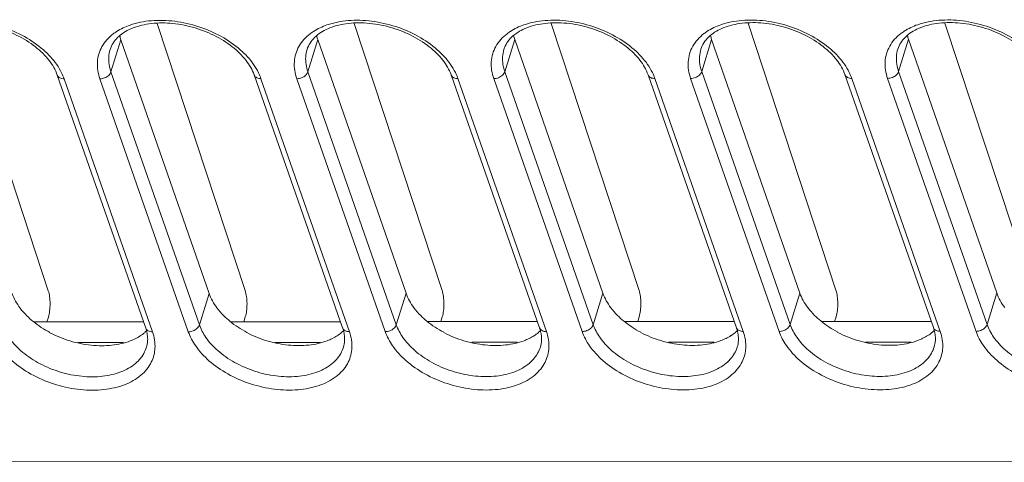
# Model space of a CAD drawing. Header units: millimetres. Extents: x -473 to 23648, y -382 to 1866.
# Tile 183 of 256: x 8284 to 8336, y 373 to 396. Entities that reach past the tile are written whole.
import ezdxf

# ---------------------------------------------------------------- set-up
doc = ezdxf.new("R2010")
doc.units = ezdxf.units.MM
doc.header["$LTSCALE"] = 80
doc.layers.get('0').update_dxf_attribs({"linetype": 'CONTINUOUS'})

msp = doc.modelspace()

# ---------------------------------------------------------------- linework, layer by layer
at = {"color": 0, "linetype": 'Continuous', "lineweight": 0}
for p, q in [((8281.168, 395.664), (8285.807, 381.566)), ((8291.559, 395.67), (8296.199, 381.571)), ((8301.95, 395.675), (8306.59, 381.577)), ((8312.341, 395.68), (8316.981, 381.582)), ((8322.732, 395.685), (8327.372, 381.587)), ((8333.123, 395.691), (8337.763, 381.592)), ((8289.116, 393.12), (8289.64, 394.819)), ((8289.64, 394.819), (8294.294, 381.422)), ((8299.507, 393.126), (8300.031, 394.825)), ((8300.031, 394.825), (8304.685, 381.427)), ((8309.898, 393.131), (8310.422, 394.83)), ((8310.422, 394.83), (8315.076, 381.432)), ((8320.289, 393.136), (8320.813, 394.835)), ((8320.813, 394.835), (8325.468, 381.438)), ((8330.681, 393.141), (8331.204, 394.84)), ((8331.204, 394.84), (8335.859, 381.443)), ((8286.282, 392.954), (8290.948, 379.594)), ((8293.782, 379.76), (8289.116, 393.12)), ((8296.674, 392.96), (8301.34, 379.599)), ((8304.173, 379.765), (8299.507, 393.126)), ((8307.065, 392.965), (8311.731, 379.604)), ((8314.564, 379.77), (8309.898, 393.131)), ((8317.456, 392.97), (8322.122, 379.61)), ((8324.956, 379.776), (8320.289, 393.136)), ((8327.847, 392.975), (8332.513, 379.615)), ((8335.347, 379.781), (8330.681, 393.141)), ((8286.642, 392.755), (8291.308, 379.395)), ((8293.198, 379.396), (8288.532, 392.756)), ((8297.033, 392.76), (8301.699, 379.4)), ((8303.589, 379.401), (8298.923, 392.761)), ((8307.424, 392.766), (8312.091, 379.405)), ((8313.98, 379.406), (8309.314, 392.766)), ((8317.816, 392.771), (8322.482, 379.41)), ((8324.371, 379.411), (8319.705, 392.772)), ((8328.207, 392.776), (8332.873, 379.416)), ((8334.762, 379.417), (8330.096, 392.777)), ((8293.782, 379.76), (8294.294, 381.422)), ((8304.173, 379.765), (8304.685, 381.427)), ((8314.564, 379.77), (8315.076, 381.432)), ((8324.956, 379.776), (8325.468, 381.438)), ((8335.347, 379.781), (8335.859, 381.443)), ((8285.039, 379.92), (8290.833, 379.923)), ((8285.814, 380.171), (8285.737, 379.921)), ((8295.431, 379.925), (8301.225, 379.928)), ((8296.206, 380.176), (8296.128, 379.926)), ((8305.822, 379.931), (8311.616, 379.934)), ((8306.597, 380.181), (8306.52, 379.931)), ((8316.213, 379.936), (8322.007, 379.939)), ((8316.988, 380.186), (8316.911, 379.936)), ((8326.604, 379.941), (8332.398, 379.944)), ((8327.379, 380.192), (8327.302, 379.941)), ((8287.37, 378.829), (8289.776, 378.83)), ((8297.761, 378.834), (8300.168, 378.835)), ((8308.152, 378.839), (8310.559, 378.841)), ((8318.543, 378.845), (8320.95, 378.846)), ((8328.935, 378.85), (8331.341, 378.851)), ((8290.992, 378.579), (8290.992, 378.579)), ((8301.383, 378.584), (8301.383, 378.584)), ((8311.774, 378.589), (8311.774, 378.589)), ((8322.166, 378.594), (8322.166, 378.594)), ((8332.557, 378.6), (8332.557, 378.6)), ((8208.993, 372.501), (8369.907, 372.582))]:
    msp.add_line(p, q, dxfattribs=at)
for centre, radius, start, end in [((8290.878, 392.986), 2.698, 122.956, 127.5869), ((8291.76, 395.557), 2.245, 193.7966, 199.1795), ((8301.269, 392.991), 2.698, 122.956, 127.5869), ((8302.151, 395.562), 2.245, 193.7966, 199.1795), ((8311.66, 392.996), 2.698, 122.956, 127.5869), ((8312.542, 395.567), 2.245, 193.7966, 199.1795), ((8322.051, 393.001), 2.698, 122.956, 127.5869), ((8322.933, 395.573), 2.245, 193.7966, 199.1795), ((8332.443, 393.006), 2.698, 122.956, 127.5869), ((8333.324, 395.578), 2.245, 193.7966, 199.1795), ((8289.381, 381.184), 2.381, 302.3826, 309.4195), ((8289.53, 381.013), 2.146, 309.5497, 313.084), ((8299.772, 381.189), 2.381, 302.3826, 309.4195), ((8299.922, 381.019), 2.146, 309.5497, 313.084), ((8310.164, 381.195), 2.381, 302.3826, 309.4195), ((8310.313, 381.024), 2.146, 309.5497, 313.084), ((8320.555, 381.2), 2.381, 302.3826, 309.4195), ((8320.704, 381.029), 2.146, 309.5497, 313.084), ((8330.946, 381.205), 2.381, 302.3826, 309.4195), ((8331.095, 381.034), 2.146, 309.5497, 313.084)]:
    msp.add_arc(centre, radius, start, end, dxfattribs=at)
for points, start_tangent, end_tangent in [([(8285.853, 393.721), (8285.128, 394.441), (8284.156, 395.049), (8283.023, 395.479), (8281.84, 395.685), (8280.723, 395.651), (8279.778, 395.389), (8279.077, 394.93), (8278.681, 394.295)], (-0.611868, 0.79096), (-0.294486, -0.955656)), ([(8279.019, 395.245), (8279.731, 395.587), (8280.847, 395.816), (8282.092, 395.787), (8283.363, 395.5), (8284.554, 394.981), (8285.551, 394.282), (8286.254, 393.503)], (0.838806, 0.54443), (0.569763, -0.821809)), ([(8296.244, 393.727), (8295.519, 394.446), (8294.547, 395.054), (8293.414, 395.484), (8292.231, 395.69), (8291.114, 395.656), (8290.169, 395.395), (8289.469, 394.935), (8289.072, 394.3)], (-0.611868, 0.79096), (-0.294486, -0.955656)), ([(8289.41, 395.25), (8290.122, 395.593), (8291.238, 395.822), (8292.483, 395.792), (8293.754, 395.506), (8294.945, 394.986), (8295.942, 394.287), (8296.645, 393.508)], (0.838806, 0.54443), (0.569763, -0.821809)), ([(8306.635, 393.732), (8305.91, 394.452), (8304.938, 395.059), (8303.806, 395.489), (8302.622, 395.695), (8301.505, 395.661), (8300.56, 395.4), (8299.86, 394.94), (8299.463, 394.306)], (-0.611868, 0.79096), (-0.294486, -0.955656)), ([(8299.801, 395.255), (8300.514, 395.598), (8301.629, 395.827), (8302.874, 395.797), (8304.145, 395.511), (8305.336, 394.992), (8306.333, 394.292), (8307.036, 393.513)], (0.838806, 0.54443), (0.569763, -0.821809)), ([(8317.027, 393.737), (8316.301, 394.457), (8315.329, 395.065), (8314.197, 395.494), (8313.013, 395.701), (8311.897, 395.666), (8310.952, 395.405), (8310.251, 394.946), (8309.854, 394.311)], (-0.611868, 0.79096), (-0.294486, -0.955656)), ([(8310.192, 395.26), (8310.905, 395.603), (8312.02, 395.832), (8313.265, 395.802), (8314.537, 395.516), (8315.727, 394.997), (8316.724, 394.298), (8317.427, 393.519)], (0.838806, 0.54443), (0.569763, -0.821809)), ([(8327.418, 393.742), (8326.692, 394.462), (8325.72, 395.07), (8324.588, 395.5), (8323.405, 395.706), (8322.288, 395.672), (8321.343, 395.41), (8320.642, 394.951), (8320.245, 394.316)], (-0.611868, 0.79096), (-0.294486, -0.955656)), ([(8320.584, 395.265), (8321.296, 395.608), (8322.411, 395.837), (8323.657, 395.808), (8324.928, 395.521), (8326.118, 395.002), (8327.115, 394.303), (8327.819, 393.524)], (0.838806, 0.54443), (0.569763, -0.821809)), ([(8337.809, 393.748), (8337.083, 394.467), (8336.112, 395.075), (8334.979, 395.505), (8333.796, 395.711), (8332.679, 395.677), (8331.734, 395.416), (8331.033, 394.956), (8330.637, 394.321)], (-0.611868, 0.79096), (-0.294486, -0.955656)), ([(8330.975, 395.271), (8331.687, 395.613), (8332.802, 395.843), (8334.048, 395.813), (8335.319, 395.527), (8336.509, 395.007), (8337.506, 394.308), (8338.21, 393.529)], (0.838806, 0.54443), (0.569763, -0.821809)), ([(8288.532, 392.756), (8288.401, 393.642), (8288.642, 394.455), (8289.232, 395.124)], (-0.329713, 0.944081), (0.792118, 0.610368)), ([(8298.923, 392.761), (8298.793, 393.647), (8299.033, 394.461), (8299.623, 395.129)], (-0.329713, 0.944081), (0.792118, 0.610368)), ([(8309.314, 392.766), (8309.184, 393.653), (8309.424, 394.466), (8310.014, 395.134)], (-0.329713, 0.944081), (0.792118, 0.610368)), ([(8319.705, 392.772), (8319.575, 393.658), (8319.815, 394.471), (8320.405, 395.14)], (-0.329713, 0.944081), (0.792118, 0.610368)), ([(8330.096, 392.777), (8329.966, 393.663), (8330.207, 394.476), (8330.797, 395.145)], (-0.329713, 0.944081), (0.792118, 0.610368)), ([(8289.116, 393.12), (8289, 393.909), (8289.073, 394.3)], (-0.329713, 0.944081), (0.294123, 0.955767)), ([(8299.507, 393.126), (8299.392, 393.915), (8299.464, 394.305)], (-0.329713, 0.944081), (0.294123, 0.955767)), ([(8309.898, 393.131), (8309.783, 393.92), (8309.855, 394.31)], (-0.329713, 0.944081), (0.294123, 0.955767)), ([(8320.289, 393.136), (8320.174, 393.925), (8320.246, 394.316)], (-0.329713, 0.944081), (0.294123, 0.955767)), ([(8330.681, 393.141), (8330.565, 393.93), (8330.637, 394.321)], (-0.329713, 0.944081), (0.294123, 0.955767)), ([(8286.282, 392.954), (8285.853, 393.721)], (-0.329713, 0.944081), (-0.611868, 0.79096)), ([(8286.254, 393.503), (8286.509, 393.071)], (0.569763, -0.821809), (0.441313, -0.897353)), ([(8296.674, 392.96), (8296.244, 393.727)], (-0.329713, 0.944081), (-0.611868, 0.79096)), ([(8296.645, 393.508), (8296.9, 393.077)], (0.569763, -0.821809), (0.441313, -0.897353)), ([(8307.065, 392.965), (8306.635, 393.732)], (-0.329713, 0.944081), (-0.611868, 0.79096)), ([(8307.036, 393.513), (8307.291, 393.082)], (0.569763, -0.821809), (0.441313, -0.897353)), ([(8317.456, 392.97), (8317.027, 393.737)], (-0.329713, 0.944081), (-0.611868, 0.79096)), ([(8317.427, 393.519), (8317.683, 393.087)], (0.569763, -0.821809), (0.441313, -0.897353)), ([(8327.847, 392.975), (8327.418, 393.742)], (-0.329713, 0.944081), (-0.611868, 0.79096)), ([(8327.819, 393.524), (8328.074, 393.092)], (0.569763, -0.821809), (0.441313, -0.897353)), ([(8286.642, 392.755), (8286.421, 392.804), (8286.289, 392.937), (8286.283, 392.954)], (-1, -0.000503), (-0.318633, 0.947878)), ([(8286.509, 393.071), (8286.642, 392.755)], (0.441313, -0.897353), (0.329713, -0.944081)), ([(8288.532, 392.756), (8288.783, 392.805), (8288.997, 392.938), (8289.116, 393.12)], (1, 0.000503), (0.294486, 0.955656)), ([(8297.033, 392.76), (8296.812, 392.809), (8296.68, 392.942), (8296.674, 392.96)], (-1, -0.000503), (-0.318633, 0.947878)), ([(8296.9, 393.077), (8297.033, 392.76)], (0.441313, -0.897353), (0.329713, -0.944081)), ([(8298.923, 392.761), (8299.174, 392.81), (8299.388, 392.944), (8299.507, 393.126)], (1, 0.000503), (0.294486, 0.955656)), ([(8307.424, 392.766), (8307.203, 392.814), (8307.072, 392.947), (8307.065, 392.965)], (-1, -0.000503), (-0.318633, 0.947878)), ([(8307.291, 393.082), (8307.424, 392.766)], (0.441313, -0.897353), (0.329713, -0.944081)), ([(8309.314, 392.766), (8309.565, 392.815), (8309.779, 392.949), (8309.898, 393.131)], (1, 0.000503), (0.294486, 0.955656)), ([(8317.816, 392.771), (8317.595, 392.819), (8317.463, 392.953), (8317.456, 392.97)], (-1, -0.000503), (-0.318633, 0.947878)), ([(8317.683, 393.087), (8317.816, 392.771)], (0.441313, -0.897353), (0.329713, -0.944081)), ([(8319.705, 392.772), (8319.956, 392.821), (8320.17, 392.954), (8320.289, 393.136)], (1, 0.000503), (0.294486, 0.955656)), ([(8328.207, 392.776), (8327.986, 392.825), (8327.854, 392.958), (8327.847, 392.975)], (-1, -0.000503), (-0.318633, 0.947878)), ([(8328.074, 393.092), (8328.207, 392.776)], (0.441313, -0.897353), (0.329713, -0.944081)), ([(8330.096, 392.777), (8330.347, 392.826), (8330.561, 392.959), (8330.681, 393.141)], (1, 0.000503), (0.294486, 0.955656)), ([(8283.903, 381.417), (8284.32, 380.649)], (0.328177, -0.944616), (0.598099, -0.801422)), ([(8285.814, 380.171), (8285.881, 380.496), (8285.904, 380.873), (8285.878, 381.249), (8285.807, 381.566)], (0.294486, 0.955656), (-0.312603, 0.949884)), ([(8294.294, 381.422), (8294.711, 380.654)], (0.328177, -0.944616), (0.598099, -0.801422)), ([(8296.206, 380.176), (8296.273, 380.501), (8296.295, 380.879), (8296.269, 381.254), (8296.199, 381.571)], (0.294486, 0.955656), (-0.312603, 0.949884)), ([(8304.685, 381.427), (8305.102, 380.66)], (0.328177, -0.944616), (0.598099, -0.801422)), ([(8306.597, 380.181), (8306.664, 380.506), (8306.686, 380.884), (8306.66, 381.259), (8306.59, 381.577)], (0.294486, 0.955656), (-0.312603, 0.949884)), ([(8315.076, 381.432), (8315.493, 380.665)], (0.328177, -0.944616), (0.598099, -0.801422)), ([(8316.988, 380.186), (8317.055, 380.511), (8317.077, 380.889), (8317.051, 381.264), (8316.981, 381.582)], (0.294486, 0.955656), (-0.312603, 0.949884)), ([(8325.468, 381.438), (8325.885, 380.67)], (0.328177, -0.944616), (0.598099, -0.801422)), ([(8327.379, 380.192), (8327.446, 380.517), (8327.468, 380.894), (8327.442, 381.27), (8327.372, 381.587)], (0.294486, 0.955656), (-0.312603, 0.949884)), ([(8335.859, 381.443), (8336.276, 380.675)], (0.328177, -0.944616), (0.598099, -0.801422)), ([(8284.32, 380.649), (8284.679, 380.237)], (0.598099, -0.801422), (0.70781, -0.706403)), ([(8294.711, 380.654), (8295.07, 380.242)], (0.598099, -0.801422), (0.70781, -0.706403)), ([(8305.102, 380.66), (8305.461, 380.247)], (0.598099, -0.801422), (0.70781, -0.706403)), ([(8315.493, 380.665), (8315.852, 380.252)], (0.598099, -0.801422), (0.70781, -0.706403)), ([(8325.885, 380.67), (8326.243, 380.258)], (0.598099, -0.801422), (0.70781, -0.706403)), ([(8284.679, 380.237), (8285.003, 379.944), (8285.898, 379.356)], (0.70781, -0.706403), (0.885716, -0.464228)), ([(8295.07, 380.242), (8295.394, 379.949), (8296.29, 379.361)], (0.70781, -0.706403), (0.885716, -0.464228)), ([(8305.461, 380.247), (8305.785, 379.955), (8306.681, 379.367)], (0.70781, -0.706403), (0.885716, -0.464228)), ([(8315.852, 380.252), (8316.177, 379.96), (8317.072, 379.372)], (0.70781, -0.706403), (0.885716, -0.464228)), ([(8326.243, 380.258), (8326.568, 379.965), (8327.463, 379.377)], (0.70781, -0.706403), (0.885716, -0.464228)), ([(8291.434, 378.451), (8291.198, 377.695), (8290.608, 377.027), (8289.717, 376.558), (8288.602, 376.329), (8287.357, 376.359), (8286.085, 376.645), (8284.895, 377.164), (8283.898, 377.864), (8283.195, 378.643), (8282.806, 379.39)], (-0.096668, -0.995317), (-0.329713, 0.944081)), ([(8290.991, 378.579), (8290.85, 378.247), (8290.325, 377.653), (8289.534, 377.237), (8288.543, 377.033), (8287.436, 377.06), (8286.306, 377.314), (8285.248, 377.776), (8284.361, 378.397), (8283.736, 379.09), (8283.391, 379.755)], (-0.294159, -0.955757), (-0.329713, 0.944081)), ([(8285.894, 379.343), (8286.957, 378.912), (8288.079, 378.687), (8289.167, 378.688), (8290.132, 378.913)], (0.886331, -0.463052), (0.934138, 0.356912)), ([(8291.023, 379.322), (8290.948, 379.594)], (-0.192325, 0.981331), (-0.329713, 0.944081)), ([(8291.308, 379.395), (8291.087, 379.443), (8290.955, 379.577), (8290.949, 379.594)], (-1, -0.000503), (-0.318633, 0.947878)), ([(8290.992, 378.579), (8291.052, 378.912), (8291.035, 379.252), (8291.023, 379.322)], (0.294486, 0.955656), (-0.192325, 0.981331)), ([(8291.308, 379.395), (8291.438, 378.508), (8291.434, 378.451)], (0.329713, -0.944081), (-0.096668, -0.995317)), ([(8293.198, 379.396), (8293.449, 379.445), (8293.663, 379.578), (8293.782, 379.76)], (1, 0.000503), (0.294486, 0.955656)), ([(8301.825, 378.456), (8301.589, 377.7), (8300.999, 377.032), (8300.108, 376.563), (8298.993, 376.334), (8297.748, 376.364), (8296.477, 376.65), (8295.286, 377.169), (8294.289, 377.869), (8293.586, 378.648), (8293.198, 379.396)], (-0.096668, -0.995317), (-0.329713, 0.944081)), ([(8301.382, 378.584), (8301.241, 378.253), (8300.716, 377.659), (8299.925, 377.242), (8298.934, 377.039), (8297.827, 377.065), (8296.697, 377.319), (8295.639, 377.781), (8294.752, 378.403), (8294.127, 379.095), (8293.782, 379.76)], (-0.294159, -0.955757), (-0.329713, 0.944081)), ([(8296.285, 379.348), (8297.348, 378.917), (8298.47, 378.692), (8299.558, 378.693), (8300.523, 378.918)], (0.886331, -0.463052), (0.934138, 0.356912)), ([(8301.414, 379.327), (8301.34, 379.599)], (-0.192325, 0.981331), (-0.329713, 0.944081)), ([(8301.699, 379.4), (8301.478, 379.449), (8301.346, 379.582), (8301.34, 379.599)], (-1, -0.000503), (-0.318633, 0.947878)), ([(8301.383, 378.584), (8301.443, 378.917), (8301.426, 379.257), (8301.414, 379.327)], (0.294486, 0.955656), (-0.192325, 0.981331)), ([(8301.699, 379.4), (8301.829, 378.514), (8301.825, 378.456)], (0.329713, -0.944081), (-0.096668, -0.995317)), ([(8303.589, 379.401), (8303.84, 379.45), (8304.054, 379.583), (8304.173, 379.765)], (1, 0.000503), (0.294486, 0.955656)), ([(8312.216, 378.461), (8311.98, 377.706), (8311.39, 377.037), (8310.5, 376.569), (8309.384, 376.339), (8308.139, 376.369), (8306.868, 376.655), (8305.677, 377.175), (8304.68, 377.874), (8303.977, 378.653), (8303.589, 379.401)], (-0.096668, -0.995317), (-0.329713, 0.944081)), ([(8311.774, 378.589), (8311.632, 378.258), (8311.107, 377.664), (8310.316, 377.248), (8309.325, 377.044), (8308.218, 377.07), (8307.088, 377.325), (8306.03, 377.786), (8305.144, 378.408), (8304.519, 379.1), (8304.173, 379.765)], (-0.294159, -0.955757), (-0.329713, 0.944081)), ([(8306.677, 379.353), (8307.739, 378.922), (8308.861, 378.698), (8309.949, 378.698), (8310.914, 378.924)], (0.886331, -0.463052), (0.934138, 0.356912)), ([(8312.091, 379.405), (8311.869, 379.454), (8311.738, 379.587), (8311.731, 379.605)], (-1, -0.000503), (-0.318633, 0.947878)), ([(8311.805, 379.332), (8311.731, 379.604)], (-0.192325, 0.981331), (-0.329713, 0.944081)), ([(8311.774, 378.589), (8311.834, 378.923), (8311.817, 379.263), (8311.805, 379.332)], (0.294486, 0.955656), (-0.192325, 0.981331)), ([(8312.091, 379.405), (8312.221, 378.519), (8312.216, 378.461)], (0.329713, -0.944081), (-0.096668, -0.995317)), ([(8313.98, 379.406), (8314.231, 379.455), (8314.445, 379.588), (8314.564, 379.77)], (1, 0.000503), (0.294486, 0.955656)), ([(8322.607, 378.466), (8322.371, 377.711), (8321.781, 377.042), (8320.891, 376.574), (8319.776, 376.345), (8318.53, 376.374), (8317.259, 376.661), (8316.068, 377.18), (8315.071, 377.879), (8314.368, 378.658), (8313.98, 379.406)], (-0.096668, -0.995317), (-0.329713, 0.944081)), ([(8322.165, 378.595), (8322.023, 378.263), (8321.498, 377.669), (8320.707, 377.253), (8319.716, 377.049), (8318.609, 377.076), (8317.479, 377.33), (8316.421, 377.791), (8315.535, 378.413), (8314.91, 379.105), (8314.564, 379.77)], (-0.294159, -0.955757), (-0.329713, 0.944081)), ([(8317.068, 379.358), (8318.13, 378.927), (8319.252, 378.703), (8320.341, 378.703), (8321.305, 378.929)], (0.886331, -0.463052), (0.934138, 0.356912)), ([(8322.196, 379.338), (8322.122, 379.61)], (-0.192325, 0.981331), (-0.329713, 0.944081)), ([(8322.482, 379.41), (8322.261, 379.459), (8322.129, 379.592), (8322.122, 379.61)], (-1, -0.000503), (-0.318633, 0.947878)), ([(8322.166, 378.594), (8322.225, 378.928), (8322.208, 379.268), (8322.196, 379.338)], (0.294486, 0.955656), (-0.192325, 0.981331)), ([(8322.482, 379.41), (8322.612, 378.524), (8322.607, 378.466)], (0.329713, -0.944081), (-0.096668, -0.995317)), ([(8324.371, 379.411), (8324.622, 379.46), (8324.836, 379.594), (8324.956, 379.776)], (1, 0.000503), (0.294486, 0.955656)), ([(8332.998, 378.471), (8332.762, 377.716), (8332.172, 377.048), (8331.282, 376.579), (8330.167, 376.35), (8328.921, 376.38), (8327.65, 376.666), (8326.46, 377.185), (8325.462, 377.884), (8324.759, 378.663), (8324.371, 379.411)], (-0.096668, -0.995317), (-0.329713, 0.944081)), ([(8332.556, 378.6), (8332.414, 378.268), (8331.89, 377.674), (8331.098, 377.258), (8330.107, 377.054), (8329, 377.081), (8327.871, 377.335), (8326.812, 377.797), (8325.926, 378.418), (8325.301, 379.111), (8324.956, 379.776)], (-0.294159, -0.955757), (-0.329713, 0.944081)), ([(8327.459, 379.364), (8328.521, 378.933), (8329.643, 378.708), (8330.732, 378.709), (8331.696, 378.934)], (0.886331, -0.463052), (0.934138, 0.356912)), ([(8332.587, 379.343), (8332.513, 379.615)], (-0.192325, 0.981331), (-0.329713, 0.944081)), ([(8332.873, 379.416), (8332.652, 379.464), (8332.52, 379.597), (8332.513, 379.615)], (-1, -0.000503), (-0.318633, 0.947878)), ([(8332.557, 378.6), (8332.617, 378.933), (8332.6, 379.273), (8332.587, 379.343)], (0.294486, 0.955656), (-0.192325, 0.981331)), ([(8332.873, 379.416), (8333.003, 378.529), (8332.998, 378.471)], (0.329713, -0.944081), (-0.096668, -0.995317)), ([(8334.762, 379.417), (8335.013, 379.465), (8335.227, 379.599), (8335.347, 379.781)], (1, 0.000503), (0.294486, 0.955656)), ([(8343.389, 378.477), (8343.153, 377.721), (8342.563, 377.053), (8341.673, 376.584), (8340.558, 376.355), (8339.312, 376.385), (8338.041, 376.671), (8336.851, 377.19), (8335.854, 377.89), (8335.15, 378.669), (8334.762, 379.417)], (-0.096668, -0.995317), (-0.329713, 0.944081)), ([(8342.947, 378.605), (8342.805, 378.273), (8342.281, 377.68), (8341.489, 377.263), (8340.498, 377.06), (8339.391, 377.086), (8338.262, 377.34), (8337.203, 377.802), (8336.317, 378.424), (8335.692, 379.116), (8335.347, 379.781)], (-0.294159, -0.955757), (-0.329713, 0.944081)), ([(8290.132, 378.913), (8290.656, 379.174)], (0.934138, 0.356912), (0.843758, 0.536723)), ([(8300.523, 378.918), (8301.047, 379.179)], (0.934138, 0.356912), (0.843758, 0.536723)), ([(8310.914, 378.924), (8311.438, 379.184)], (0.934138, 0.356912), (0.843758, 0.536723)), ([(8321.305, 378.929), (8321.83, 379.19)], (0.934138, 0.356912), (0.843758, 0.536723)), ([(8331.696, 378.934), (8332.221, 379.195)], (0.934138, 0.356912), (0.843758, 0.536723))]:
    msp.add_spline(points, degree=3, dxfattribs=dict(at, start_tangent=start_tangent, end_tangent=end_tangent))

doc.saveas('drawing.dxf')
